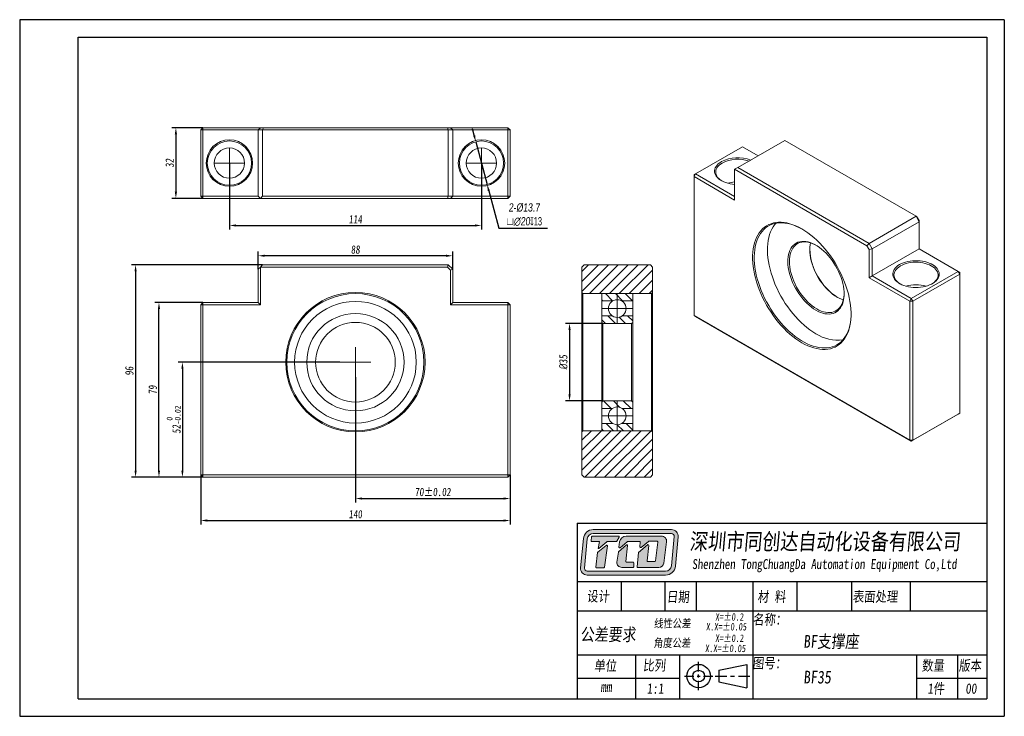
# Model space of a CAD drawing. Header units: millimetres. Extents: x 619 to 1064, y 138 to 453.
import ezdxf

# ---------------------------------------------------------------- set-up
doc = ezdxf.new("R2010")
doc.units = ezdxf.units.MM
doc.linetypes.add('CENTER2', pattern=[28.575, 19.05, -3.175, 3.175, -3.175])
doc.layers.get('0').update_dxf_attribs({"lineweight": 20})
for name, color, linetype, lineweight in [('中心线', 5, 'CENTER2', 13), ('外框', 7, 'Continuous', 25), ('文字', 3, 'Continuous', 18), ('标注', 1, 'Continuous', 13)]:
    doc.layers.add(name, color=color, linetype=linetype, lineweight=lineweight)
doc.styles.get("Standard").update_dxf_attribs({"font": 'SimSun.ttf', "width": 0.8, "oblique": 5})
doc.dimstyles.new('ISO-25', dxfattribs={"dimscale": 1.5, "dimtxt": 2.5, "dimasz": 2, "dimexe": 1.25, "dimexo": 0, "dimtad": 1, "dimzin": 9, "dimdsep": 46, "dimtxsty": 'Standard', "dimcen": 2.5, "dimadec": 0, "dimazin": 2, "dimtfac": 1, "dimtix": 1, "dimtmove": 0, "dimatfit": 0, "dimfxl": 0, "dimarcsym": 0})
doc.dimstyles.new('ISO-25$3', dxfattribs={"dimscale": 1.5, "dimtxt": 2.5, "dimasz": 2, "dimexe": 1.25, "dimexo": 0, "dimtad": 1, "dimtoh": 1, "dimzin": 9, "dimdsep": 46, "dimtxsty": 'Standard', "dimcen": 2.5, "dimadec": 0, "dimazin": 2, "dimtfac": 1, "dimtix": 1, "dimtmove": 0, "dimatfit": 0, "dimfxl": 0, "dimarcsym": 0})

# ---------------------------------------------------------------- blocks, each defined once
blk = doc.blocks.new('Y')
at = {"lineweight": 30}
for p, q in [((-4136.76, 2009.27), (-3862.74, 2009.27)), ((-4154.44, 2003.97), (-3857.44, 2003.97)), ((-4154.44, 2003.97), (-3857.44, 2003.97))]:
    blk.add_line(p, q, dxfattribs=at)
for points in [[(-3857.44, 2213.99), (-4154.44, 2213.99), (-4154.44, 2003.97)], [(-4136.76, 2009.27), (-4136.76, 2208.69), (-3862.74, 2208.69)]]:
    blk.add_lwpolyline(points, dxfattribs=at)
blk = doc.blocks.new('W')
at = {"lineweight": 30}
for p, q in [((-3857.44, 2213.99), (-3857.44, 2003.97)), ((-3857.44, 2213.99), (-3857.44, 2003.97)), ((-3862.74, 2208.69), (-3862.74, 2009.27))]:
    blk.add_line(p, q, dxfattribs=at)
blk.add_blockref('Y', (0, 0))
blk = doc.blocks.new('*D11')
at = {"layer": 'Defpoints', "color": 0, "transparency": 16777216}
for p in [(713.93, 387.69), (827.93, 387.69), (827.93, 359.48)]:
    blk.add_point(p, dxfattribs=at)
at = {"layer": '标注', "color": 0, "lineweight": -2, "transparency": 16777216}
for p, q in [((713.93, 387.69), (713.93, 357.6)), ((827.93, 387.69), (827.93, 357.6)), ((716.93, 359.48), (824.93, 359.48))]:
    blk.add_line(p, q, dxfattribs=at)
at = {"layer": '标注', "color": 0, "transparency": 16777216}
for points in [[(716.93, 359.98), (716.93, 358.98), (713.93, 359.48)], [(824.93, 359.98), (824.93, 358.98), (827.93, 359.48)]]:
    blk.add_solid(points, dxfattribs=at)
at = {"layer": '标注', "color": 0, "transparency": 16777216, "insert": (770.93, 362.29), "char_height": 3.75, "attachment_point": 5}
blk.add_mtext('114', dxfattribs=at)
blk = doc.blocks.new('*D12')
at = {"layer": 'Defpoints', "color": 0, "transparency": 16777216}
for p in [(701.93, 403.69), (689.72, 371.69), (701.93, 371.69)]:
    blk.add_point(p, dxfattribs=at)
at = {"layer": '标注', "color": 0, "lineweight": -2, "transparency": 16777216}
for p, q in [((701.93, 403.69), (687.85, 403.69)), ((689.72, 400.69), (689.72, 374.69)), ((701.93, 371.69), (687.85, 371.69))]:
    blk.add_line(p, q, dxfattribs=at)
at = {"layer": '标注', "color": 0, "transparency": 16777216}
for points in [[(689.22, 400.69), (690.22, 400.69), (689.72, 403.69)], [(689.22, 374.69), (690.22, 374.69), (689.72, 371.69)]]:
    blk.add_solid(points, dxfattribs=at)
at = {"layer": '标注', "color": 0, "transparency": 16777216, "insert": (686.91, 387.69), "char_height": 3.75, "attachment_point": 5, "rotation": 90}
blk.add_mtext('32', dxfattribs=at)
blk = doc.blocks.new('*D13')
at = {"layer": 'Defpoints', "color": 0, "transparency": 16777216}
for p in [(763.93, 297.68), (692.67, 245.68), (701.93, 245.68)]:
    blk.add_point(p, dxfattribs=at)
at = {"layer": '标注', "color": 0, "lineweight": -2, "transparency": 16777216}
for p, q in [((763.93, 297.68), (690.79, 297.68)), ((692.67, 294.68), (692.67, 248.68)), ((701.93, 245.68), (690.79, 245.68))]:
    blk.add_line(p, q, dxfattribs=at)
at = {"layer": '标注', "color": 0, "transparency": 16777216}
for points in [[(692.17, 294.68), (693.17, 294.68), (692.67, 297.68)], [(692.17, 248.68), (693.17, 248.68), (692.67, 245.68)]]:
    blk.add_solid(points, dxfattribs=at)
at = {"layer": '标注', "color": 0, "transparency": 16777216, "insert": (688.73, 271.68), "char_height": 3.75, "attachment_point": 5, "rotation": 90}
blk.add_mtext('52{\\H0.7x;\\S 0^ -0.02;}', dxfattribs=at)
blk = doc.blocks.new('*D14')
at = {"layer": 'Defpoints', "color": 0, "transparency": 16777216}
for p in [(682.07, 324.68), (701.93, 324.68), (701.93, 245.68)]:
    blk.add_point(p, dxfattribs=at)
at = {"layer": '标注', "color": 0, "lineweight": -2, "transparency": 16777216}
for p, q in [((701.93, 324.68), (680.19, 324.68)), ((682.07, 248.68), (682.07, 321.68)), ((701.93, 245.68), (680.19, 245.68))]:
    blk.add_line(p, q, dxfattribs=at)
at = {"layer": '标注', "color": 0, "transparency": 16777216}
for points in [[(681.57, 321.68), (682.57, 321.68), (682.07, 324.68)], [(681.57, 248.68), (682.57, 248.68), (682.07, 245.68)]]:
    blk.add_solid(points, dxfattribs=at)
at = {"layer": '标注', "color": 0, "transparency": 16777216, "insert": (679.26, 285.18), "char_height": 3.75, "attachment_point": 5, "rotation": 90}
blk.add_mtext('79', dxfattribs=at)
blk = doc.blocks.new('*D15')
at = {"layer": 'Defpoints', "color": 0, "transparency": 16777216}
for p in [(728.93, 341.68), (671.48, 245.68), (701.93, 245.68)]:
    blk.add_point(p, dxfattribs=at)
at = {"layer": '标注', "color": 0, "lineweight": -2, "transparency": 16777216}
for p, q in [((728.93, 341.68), (669.61, 341.68)), ((671.48, 338.68), (671.48, 248.68)), ((701.93, 245.68), (669.61, 245.68))]:
    blk.add_line(p, q, dxfattribs=at)
at = {"layer": '标注', "color": 0, "transparency": 16777216}
for points in [[(670.98, 338.68), (671.98, 338.68), (671.48, 341.68)], [(670.98, 248.68), (671.98, 248.68), (671.48, 245.68)]]:
    blk.add_solid(points, dxfattribs=at)
at = {"layer": '标注', "color": 0, "transparency": 16777216, "insert": (668.67, 293.68), "char_height": 3.75, "attachment_point": 5, "rotation": 90}
blk.add_mtext('96', dxfattribs=at)
blk = doc.blocks.new('*D16')
at = {"layer": 'Defpoints', "color": 0, "transparency": 16777216}
for p in [(770.93, 290.93), (840.93, 246.68), (840.93, 236.04)]:
    blk.add_point(p, dxfattribs=at)
at = {"layer": '标注', "color": 0, "lineweight": -2, "transparency": 16777216}
for p, q in [((770.93, 290.93), (770.93, 234.17)), ((840.93, 246.68), (840.93, 234.17)), ((773.93, 236.04), (837.93, 236.04))]:
    blk.add_line(p, q, dxfattribs=at)
at = {"layer": '标注', "color": 0, "transparency": 16777216}
for points in [[(773.93, 236.54), (773.93, 235.54), (770.93, 236.04)], [(837.93, 236.54), (837.93, 235.54), (840.93, 236.04)]]:
    blk.add_solid(points, dxfattribs=at)
at = {"layer": '标注', "color": 0, "transparency": 16777216, "insert": (805.93, 238.99), "char_height": 3.75, "attachment_point": 5}
blk.add_mtext('70%%P0.02', dxfattribs=at)
blk = doc.blocks.new('*D17')
at = {"layer": 'Defpoints', "color": 0, "transparency": 16777216}
for p in [(700.93, 246.68), (840.93, 246.68), (840.93, 226.1)]:
    blk.add_point(p, dxfattribs=at)
at = {"layer": '标注', "color": 0, "lineweight": -2, "transparency": 16777216}
for p, q in [((700.93, 246.68), (700.93, 224.23)), ((840.93, 246.68), (840.93, 224.23)), ((703.93, 226.1), (837.93, 226.1))]:
    blk.add_line(p, q, dxfattribs=at)
at = {"layer": '标注', "color": 0, "transparency": 16777216}
for points in [[(703.93, 226.6), (703.93, 225.6), (700.93, 226.1)], [(837.93, 226.6), (837.93, 225.6), (840.93, 226.1)]]:
    blk.add_solid(points, dxfattribs=at)
at = {"layer": '标注', "color": 0, "transparency": 16777216, "insert": (770.93, 228.92), "char_height": 3.75, "attachment_point": 5}
blk.add_mtext('140', dxfattribs=at)
blk = doc.blocks.new('*D18')
at = {"layer": 'Defpoints', "color": 0, "transparency": 16777216}
for p in [(726.93, 345.78), (726.93, 339.68), (814.93, 339.68)]:
    blk.add_point(p, dxfattribs=at)
at = {"layer": '标注', "color": 0, "lineweight": -2, "transparency": 16777216}
for p, q in [((726.93, 339.68), (726.93, 347.65)), ((814.93, 339.68), (814.93, 347.65)), ((811.93, 345.78), (729.93, 345.78))]:
    blk.add_line(p, q, dxfattribs=at)
at = {"layer": '标注', "color": 0, "transparency": 16777216}
for points in [[(729.93, 346.28), (729.93, 345.28), (726.93, 345.78)], [(811.93, 346.28), (811.93, 345.28), (814.93, 345.78)]]:
    blk.add_solid(points, dxfattribs=at)
at = {"layer": '标注', "color": 0, "transparency": 16777216, "insert": (770.93, 348.59), "char_height": 3.75, "attachment_point": 5}
blk.add_mtext('88', dxfattribs=at)
blk = doc.blocks.new('*D19')
at = {"layer": 'Defpoints', "color": 0, "transparency": 16777216}
for p in [(882.85, 315.18), (867.77, 280.18), (882.85, 280.18)]:
    blk.add_point(p, dxfattribs=at)
at = {"layer": '标注', "color": 0, "lineweight": -2, "transparency": 16777216}
for p, q in [((882.85, 315.18), (865.9, 315.18)), ((867.77, 312.18), (867.77, 283.18)), ((882.85, 280.18), (865.9, 280.18))]:
    blk.add_line(p, q, dxfattribs=at)
at = {"layer": '标注', "color": 0, "transparency": 16777216}
for points in [[(867.27, 312.18), (868.27, 312.18), (867.77, 315.18)], [(867.27, 283.18), (868.27, 283.18), (867.77, 280.18)]]:
    blk.add_solid(points, dxfattribs=at)
at = {"layer": '标注', "color": 0, "transparency": 16777216, "insert": (864.96, 297.68), "char_height": 3.75, "attachment_point": 5, "rotation": 90}
blk.add_mtext('{\\fISOCPEUR|b0|i0|c0|p34;%%C}35', dxfattribs=at)
blk = doc.blocks.new('*D20')
at = {"layer": 'Defpoints', "color": 0, "transparency": 16777216}
for p in [(825.36, 397.36), (830.49, 378.03)]:
    blk.add_point(p, dxfattribs=at)
at = {"layer": '标注', "color": 0, "lineweight": -2, "transparency": 16777216}
for p, q in [((824.59, 400.26), (823.82, 403.16)), ((825.36, 397.36), (830.49, 378.03)), ((831.27, 375.13), (835.74, 358.3)), ((835.74, 358.3), (857.82, 358.3))]:
    blk.add_line(p, q, dxfattribs=at)
at = {"layer": '标注', "color": 0, "transparency": 16777216}
for points in [[(825.07, 400.39), (824.1, 400.13), (825.36, 397.36)], [(831.75, 375.26), (830.78, 375), (830.49, 378.03)]]:
    blk.add_solid(points, dxfattribs=at)
at = {"layer": '标注', "color": 0, "transparency": 16777216, "insert": (847.25, 364.38), "char_height": 3.75, "attachment_point": 5}
blk.add_mtext('{\\fGulim|b0|i0|c129|p34;2-%%C13.7\\P\\fGDT|b0|i0|c0|p2;\\Q0;\\W0.67;v\\fGulim|b0|i0|c129|p34;\\Q5;\\W0.8;∅20\\fGDT|b0|i0|c0|p2;\\Q0;\\W0.67;x13}', dxfattribs=at)

msp = doc.modelspace()

# ---------------------------------------------------------------- hatches: boundary and pattern name
at = {"layer": '文字'}
h = msp.add_hatch(color=256, dxfattribs=at)
h.dxf.hatch_style = 1
h.paths.add_polyline_path([(913.89, 221.987), (878.486, 221.987, 0.3871904), (874.015, 217.914), (872.778, 204.678, 0.4417631), (875.76, 201.405), (911.183, 201.405, 0.3876272), (915.655, 205.485), (916.871, 218.719, 0.4413093)])
h.paths.add_polyline_path([(913.89, 220.191, -0.4413093), (915.082, 218.884), (913.867, 205.65, -0.3876272), (911.183, 203.202), (875.76, 203.202, -0.4417631), (874.567, 204.511), (875.803, 217.747, -0.3871904), (878.486, 220.191)], flags=16)
h.paths.add_polyline_path([(889.934, 219.038, -0.5692565), (890.198, 218.596), (889.195, 216.745, -0.2751589), (888.932, 216.589), (884.895, 216.589, 0.1785487), (884.7, 216.517), (881.037, 213.389), (880.779, 213.389), (881.365, 216.593), (877.808, 216.593, -0.4551699), (877.512, 216.934), (877.764, 218.75, -0.3736999), (878.06, 219.008)], flags=0)
h.paths.add_polyline_path([(884.39, 214.861, -0.6728841), (884.872, 214.585), (883.575, 204.982, -0.3754282), (883.278, 204.723), (880.003, 204.723, -0.4451596), (879.705, 205.053), (880.393, 211.616, -0.2032664), (880.506, 211.82)], flags=0)
h.paths.add_polyline_path([(893.377, 219.039), (909.404, 219.039, -0.4535474), (911.63, 216.497), (910.346, 206.852, -0.3759441), (908.12, 204.903), (898.616, 204.903, -0.443757), (898.318, 205.232), (898.959, 211.629), (903.072, 215.123, -0.6781546), (903.563, 214.862), (902.802, 207.894, 0.4464345), (903.1, 207.562), (906.28, 207.562, 0.3783283), (906.577, 207.824), (907.644, 216.385, 0.4510331), (907.347, 216.721), (903.606, 216.721, 0.1736567), (903.415, 216.653), (900.092, 213.923, -0.6630003), (899.604, 214.179), (899.775, 216.239, 0.4388203), (899.477, 216.563), (894.031, 216.563, 0.1753949), (893.839, 216.494), (890.598, 213.794, -0.6807563), (890.109, 214.061), (890.407, 216.42, -0.3779258)], flags=0)
h.paths.add_polyline_path([(889.939, 211.924), (893.558, 215.105, -0.6841835), (894.053, 214.848), (893.267, 207.614, 0.4462884), (893.565, 207.282), (896.47, 207.282, -0.4142136), (896.769, 206.983), (896.769, 205.202, -0.4142136), (896.47, 204.903), (891.39, 204.903, -0.4294817), (889.147, 207.265), (889.84, 211.745, -0.1758286)], flags=0)
h.paths.add_polyline_path([(890.198, 218.596, 0.5692565), (889.934, 219.038), (878.06, 219.008, 0.3736999), (877.764, 218.75), (877.512, 216.934, 0.4551699), (877.808, 216.593), (881.365, 216.593), (880.779, 213.389), (881.037, 213.389), (884.7, 216.517, -0.1785487), (884.895, 216.589), (888.932, 216.589, 0.2751589), (889.195, 216.745)], flags=0)
h.paths.add_polyline_path([(884.872, 214.585, 0.6728841), (884.39, 214.861), (880.506, 211.82, 0.2032664), (880.393, 211.616), (879.705, 205.053, 0.4451596), (880.003, 204.723), (883.278, 204.723, 0.3754282), (883.575, 204.982)], flags=0)
h.paths.add_polyline_path([(894.053, 214.848, 0.6841835), (893.558, 215.105), (889.939, 211.924, 0.1758286), (889.84, 211.745), (889.147, 207.265, 0.4294817), (891.39, 204.903), (896.47, 204.903, 0.4142136), (896.769, 205.202), (896.769, 206.983, 0.4142136), (896.47, 207.282), (893.565, 207.282, -0.4462884), (893.267, 207.614)], flags=0)
h.paths.add_polyline_path([(909.404, 219.039), (893.377, 219.039, 0.3779258), (890.407, 216.42), (890.109, 214.061, 0.6807563), (890.598, 213.794), (893.839, 216.494, -0.1753949), (894.031, 216.563), (899.477, 216.563, -0.4388203), (899.775, 216.239), (899.604, 214.179, 0.6630003), (900.092, 213.923), (903.415, 216.653, -0.1736567), (903.606, 216.721), (907.347, 216.721, -0.4510331), (907.644, 216.385), (906.577, 207.824, -0.3783283), (906.28, 207.562), (903.1, 207.562, -0.4464345), (902.802, 207.894), (903.563, 214.862, 0.6781546), (903.072, 215.123), (898.959, 211.629), (898.318, 205.232, 0.443757), (898.616, 204.903), (908.12, 204.903, 0.3759441), (910.346, 206.852), (911.63, 216.497, 0.4535474)], flags=0)
h = msp.add_hatch(color=256, dxfattribs=at)
h.dxf.hatch_style = 1
h.paths.add_polyline_path([(890.198, 218.596, 0.5692565), (889.934, 219.038), (878.06, 219.008, 0.3736999), (877.764, 218.75), (877.512, 216.934, 0.4551699), (877.808, 216.593), (881.365, 216.593), (880.779, 213.389), (881.037, 213.389), (884.7, 216.517, -0.1785487), (884.895, 216.589), (888.932, 216.589, 0.2751589), (889.195, 216.745)])
h.paths.add_polyline_path([(884.872, 214.585, 0.6728841), (884.39, 214.861), (880.506, 211.82, 0.2032664), (880.393, 211.616), (879.705, 205.053, 0.4451596), (880.003, 204.723), (883.278, 204.723, 0.3754282), (883.575, 204.982)])
h.paths.add_polyline_path([(894.053, 214.848, 0.6841835), (893.558, 215.105), (889.939, 211.924, 0.1758286), (889.84, 211.745), (889.147, 207.265, 0.4294817), (891.39, 204.903), (896.47, 204.903, 0.4142136), (896.769, 205.202), (896.769, 206.983, 0.4142136), (896.47, 207.282), (893.565, 207.282, -0.4462884), (893.267, 207.614)])
h.paths.add_polyline_path([(909.404, 219.039), (893.377, 219.039, 0.3779258), (890.407, 216.42), (890.109, 214.061, 0.6807563), (890.598, 213.794), (893.839, 216.494, -0.1753949), (894.031, 216.563), (899.477, 216.563, -0.4388203), (899.775, 216.239), (899.604, 214.179, 0.6630003), (900.092, 213.923), (903.415, 216.653, -0.1736567), (903.606, 216.721), (907.347, 216.721, -0.4510331), (907.644, 216.385), (906.577, 207.824, -0.3783283), (906.28, 207.562), (903.1, 207.562, -0.4464345), (902.802, 207.894), (903.563, 214.862, 0.6781546), (903.072, 215.123), (898.959, 211.629), (898.318, 205.232, 0.443757), (898.616, 204.903), (908.12, 204.903, 0.3759441), (910.346, 206.852), (911.63, 216.497, 0.4535474)])
at = {"layer": '标注'}
h = msp.add_hatch(dxfattribs=at)
h.set_pattern_fill('ANSI31', color=2)
h.set_pattern_definition([(45, (-13.1322, 0), (-2.245064, 2.245064), [])])
h.paths.add_polyline_path([(874.345, 341.675), (873.345, 340.675), (873.345, 329.175), (873.845, 328.675), (882.345, 328.675), (904.845, 328.675), (905.345, 329.175), (905.345, 340.675), (904.345, 341.675)])
h.paths.add_polyline_path([(904.345, 245.675), (905.345, 246.675), (905.345, 266.175), (904.845, 266.675), (882.345, 266.675), (873.845, 266.675), (873.345, 266.175), (873.345, 246.675), (874.345, 245.675)])
h = msp.add_hatch(dxfattribs=at)
h.set_pattern_fill('ANSI31', color=2, angle=90)
h.set_pattern_definition([(135, (-13.1322, 0), (-2.245064, -2.245064), [])])
h.paths.add_polyline_path([(889.345, 328.675), (882.345, 328.675), (882.345, 325.425), (887.409, 325.425, -0.1270167), (889.345, 325.925)])
h.paths.add_polyline_path([(896.345, 328.675), (889.345, 328.675), (889.345, 325.925, -0.1270167), (891.282, 325.425), (896.345, 325.425)])
h.paths.add_polyline_path([(896.345, 318.675), (891.677, 318.675, -0.15686), (889.345, 317.925), (889.345, 315.175), (895.845, 315.175), (896.345, 315.675)])
h.paths.add_polyline_path([(889.345, 317.925, -0.15686), (887.013, 318.675), (882.345, 318.675), (882.345, 315.675), (882.845, 315.175), (889.345, 315.175)])
h.paths.add_polyline_path([(896.345, 279.675), (895.845, 280.175), (889.345, 280.175), (889.345, 277.425, -0.15686), (891.677, 276.675), (896.345, 276.675)])
h.paths.add_polyline_path([(889.345, 280.175), (882.845, 280.175), (882.345, 279.675), (882.345, 276.675), (887.013, 276.675, -0.15686), (889.345, 277.425)])
h.paths.add_polyline_path([(889.345, 269.425, -0.1270167), (887.409, 269.925), (882.345, 269.925), (882.345, 266.675), (889.345, 266.675)])
h.paths.add_polyline_path([(896.345, 269.925), (891.282, 269.925, -0.1270167), (889.345, 269.425), (889.345, 266.675), (896.345, 266.675)])

# ---------------------------------------------------------------- linework, layer by layer
at = {"color": 7, "linetype": 'Continuous', "lineweight": 15}
for p, q in [((700.927, 402.694), (701.927, 403.694)), ((701.927, 402.694), (700.927, 402.694)), ((700.927, 372.694), (700.927, 402.694)), ((701.927, 402.694), (701.927, 403.694)), ((701.927, 403.694), (727.927, 403.694)), ((701.927, 402.694), (701.927, 372.694)), ((726.927, 402.694), (701.927, 402.694)), ((726.927, 402.694), (727.927, 403.694)), ((728.927, 402.694), (726.927, 402.694)), ((726.927, 372.694), (726.927, 402.694)), ((727.927, 403.694), (729.341, 403.694)), ((728.927, 402.694), (729.341, 403.694)), ((812.927, 402.694), (728.927, 402.694)), ((728.927, 402.694), (728.927, 372.694)), ((729.341, 403.694), (812.513, 403.694)), ((812.513, 403.694), (812.927, 402.694)), ((812.513, 403.694), (813.927, 403.694)), ((814.927, 402.694), (812.927, 402.694)), ((812.927, 372.694), (812.927, 402.694)), ((813.927, 403.694), (814.927, 402.694)), ((813.927, 403.694), (839.927, 403.694)), ((814.927, 402.694), (814.927, 372.694)), ((839.927, 402.694), (814.927, 402.694)), ((839.927, 403.694), (839.927, 402.694)), ((839.927, 403.694), (840.927, 402.694)), ((839.927, 372.694), (839.927, 402.694)), ((840.927, 402.694), (839.927, 402.694)), ((840.927, 402.694), (840.927, 372.694)), ((965.075, 397.922), (943.862, 385.676)), ((1024.472, 363.633), (965.075, 397.922)), ((945.983, 395.062), (924.77, 382.816)), ((953.052, 390.981), (945.983, 395.062)), ((942.448, 384.859), (943.862, 385.676)), ((942.448, 384.859), (942.448, 370.978)), ((1002.259, 350.331), (942.448, 384.859)), ((943.862, 385.676), (1003.259, 351.387)), ((924.063, 381.591), (924.77, 382.816)), ((924.77, 382.816), (924.063, 382.408)), ((924.063, 381.591), (924.063, 382.408)), ((924.063, 381.591), (924.063, 318.718)), ((942.448, 370.978), (924.063, 381.591)), ((924.77, 382.816), (942.448, 372.611)), ((701.927, 371.694), (700.927, 372.694)), ((701.927, 372.694), (700.927, 372.694)), ((701.927, 372.694), (726.927, 372.694)), ((701.927, 371.694), (701.927, 372.694)), ((727.927, 371.694), (701.927, 371.694)), ((726.927, 372.694), (727.927, 371.694)), ((727.927, 371.694), (728.927, 372.694)), ((812.513, 371.694), (727.927, 371.694)), ((728.927, 372.694), (812.927, 372.694)), ((812.927, 372.694), (812.513, 371.694)), ((813.927, 371.694), (812.513, 371.694)), ((812.927, 372.694), (814.927, 372.694)), ((814.927, 372.694), (813.927, 371.694)), ((839.927, 371.694), (813.927, 371.694)), ((814.927, 372.694), (839.927, 372.694)), ((839.927, 372.694), (839.927, 371.694)), ((840.927, 372.694), (839.927, 371.694)), ((840.927, 372.694), (839.927, 372.694)), ((1003.259, 351.387), (1024.472, 363.633)), ((1025.886, 361.183), (1004.673, 348.937)), ((1025.886, 361.183), (1024.472, 363.633)), ((1024.886, 363.394), (1024.472, 363.633)), ((1024.886, 363.394), (1025.886, 361.662)), ((1025.886, 361.662), (1025.886, 361.183)), ((1025.886, 348.935), (1025.886, 361.183)), ((1003.259, 351.387), (1002.259, 350.331)), ((1003.259, 348.599), (1002.259, 350.331)), ((1003.259, 351.387), (1004.673, 348.937)), ((1004.673, 348.937), (1003.259, 348.599)), ((1003.259, 335.873), (1003.259, 348.599)), ((1004.673, 348.937), (1004.673, 336.689)), ((1025.886, 348.935), (1004.673, 336.689)), ((1043.564, 338.73), (1025.886, 348.935)), ((726.927, 339.675), (727.927, 340.675)), ((726.927, 324.675), (726.927, 339.675)), ((727.927, 340.675), (728.927, 341.675)), ((727.927, 340.675), (727.927, 323.675)), ((812.513, 340.675), (727.927, 340.675)), ((728.927, 341.675), (812.927, 341.675)), ((812.927, 341.675), (812.513, 340.675)), ((813.927, 339.261), (812.513, 340.675)), ((812.927, 341.675), (814.927, 339.675)), ((814.927, 339.675), (813.927, 339.261)), ((813.927, 323.675), (813.927, 339.261)), ((814.927, 339.675), (814.927, 324.675)), ((874.345, 341.675), (873.345, 340.675)), ((873.345, 329.175), (873.345, 340.675)), ((874.345, 341.675), (904.345, 341.675)), ((905.345, 340.675), (904.345, 341.675)), ((905.345, 340.675), (905.345, 329.175)), ((1022.351, 326.484), (1043.564, 338.73)), ((1044.271, 337.505), (1043.564, 338.73)), ((1044.271, 338.322), (1043.564, 338.73)), ((1004.673, 336.689), (1003.259, 335.873)), ((1021.643, 325.259), (1003.259, 335.873)), ((1004.673, 336.689), (1022.351, 326.484)), ((1044.271, 337.505), (1023.058, 325.259)), ((1044.271, 338.322), (1044.271, 337.505)), ((1044.271, 274.632), (1044.271, 337.505)), ((873.345, 329.175), (873.845, 328.675)), ((873.345, 266.175), (873.345, 329.175)), ((882.345, 328.675), (873.845, 328.675)), ((873.845, 328.675), (873.845, 266.675)), ((904.845, 328.675), (882.345, 328.675)), ((882.345, 328.675), (882.345, 315.675)), ((896.345, 315.675), (896.345, 328.675)), ((904.845, 328.675), (905.345, 329.175)), ((904.845, 266.675), (904.845, 328.675)), ((905.345, 329.175), (905.345, 266.175)), ((1022.351, 326.484), (1021.643, 325.259)), ((1021.643, 262.386), (1021.643, 325.259)), ((1023.058, 325.259), (1021.643, 325.259)), ((1023.058, 325.259), (1022.351, 326.484)), ((1023.058, 325.259), (1023.058, 262.386)), ((701.927, 324.675), (700.927, 323.675)), ((700.927, 246.675), (700.927, 323.675)), ((701.927, 323.675), (700.927, 323.675)), ((701.927, 323.675), (701.927, 324.675)), ((701.927, 324.675), (726.927, 324.675)), ((701.927, 323.675), (701.927, 246.675)), ((727.927, 323.675), (701.927, 323.675)), ((727.927, 323.675), (726.927, 324.675)), ((814.927, 324.675), (813.927, 323.675)), ((839.927, 323.675), (813.927, 323.675)), ((814.927, 324.675), (839.927, 324.675)), ((839.927, 324.675), (839.927, 323.675)), ((840.927, 323.675), (839.927, 324.675)), ((839.927, 246.675), (839.927, 323.675)), ((840.927, 323.675), (839.927, 323.675)), ((840.927, 323.675), (840.927, 246.675)), ((924.063, 318.718), (1021.643, 262.386)), ((924.063, 318.718), (924.77, 318.309)), ((1022.351, 261.977), (924.77, 318.309)), ((882.345, 315.675), (882.845, 315.175)), ((882.345, 279.675), (882.345, 315.675)), ((895.845, 315.175), (882.845, 315.175)), ((882.845, 315.175), (882.845, 280.175)), ((895.845, 315.175), (896.345, 315.675)), ((895.845, 280.175), (895.845, 315.175)), ((896.345, 315.675), (896.345, 279.675)), ((882.845, 280.175), (882.345, 279.675)), ((882.345, 279.675), (882.345, 266.675)), ((882.845, 280.175), (895.845, 280.175)), ((896.345, 279.675), (895.845, 280.175)), ((896.345, 266.675), (896.345, 279.675)), ((1043.564, 274.223), (1022.351, 261.977)), ((1023.058, 262.386), (1044.271, 274.632)), ((1043.564, 274.223), (1044.271, 274.632)), ((873.845, 266.675), (873.345, 266.175)), ((873.345, 246.675), (873.345, 266.175)), ((873.845, 266.675), (882.345, 266.675)), ((882.345, 266.675), (904.845, 266.675)), ((905.345, 266.175), (904.845, 266.675)), ((905.345, 266.175), (905.345, 246.675)), ((1023.058, 262.386), (1021.643, 262.386)), ((1022.351, 261.977), (1021.643, 262.386)), ((1022.351, 261.977), (1023.058, 262.386)), ((700.927, 246.675), (701.927, 245.675)), ((701.927, 246.675), (700.927, 246.675)), ((701.927, 246.675), (701.927, 245.675)), ((701.927, 246.675), (839.927, 246.675)), ((839.927, 245.675), (701.927, 245.675)), ((840.927, 246.675), (839.927, 246.675)), ((839.927, 245.675), (839.927, 246.675)), ((839.927, 245.675), (840.927, 246.675)), ((873.345, 246.675), (874.345, 245.675)), ((874.345, 245.675), (904.345, 245.675)), ((904.345, 245.675), (905.345, 246.675))]:
    msp.add_line(p, q, dxfattribs=at)
for p, q in [((882.345, 325.425), (887.409, 325.425)), ((891.282, 325.425), (896.345, 325.425)), ((882.345, 318.675), (887.013, 318.675)), ((891.677, 318.675), (896.345, 318.675)), ((882.345, 276.675), (887.013, 276.675)), ((891.677, 276.675), (896.345, 276.675)), ((882.345, 269.925), (887.409, 269.925)), ((891.282, 269.925), (896.345, 269.925))]:
    msp.add_line(p, q)
at = {"color": 7, "linetype": 'Continuous', "lineweight": 15, "flags": 128}
for points in [[(942.448, 378.034), (941.506, 378.134), (940.432, 378.312), (939.396, 378.555), (938.411, 378.86), (937.488, 379.224), (936.637, 379.642), (935.868, 380.11), (935.19, 380.623), (934.61, 381.174), (934.134, 381.758), (933.769, 382.368), (933.519, 382.997), (933.385, 383.638), (933.37, 384.283), (933.474, 384.925), (933.696, 385.558), (934.033, 386.173), (934.481, 386.764), (935.035, 387.324), (935.69, 387.847), (936.437, 388.327)], [(936.791, 387.715), (936.056, 387.241), (935.415, 386.723), (934.878, 386.168), (934.449, 385.582), (934.135, 384.972), (933.939, 384.347), (933.863, 383.712), (933.908, 383.077), (934.075, 382.448), (934.36, 381.833), (934.76, 381.241), (935.271, 380.677), (935.886, 380.15), (936.598, 379.664), (936.617, 379.653)], [(972.853, 357.916), (974.224, 357.076), (975.59, 356.141), (976.946, 355.116), (978.286, 354.003), (979.605, 352.808), (980.899, 351.534), (982.163, 350.188), (983.391, 348.773), (984.579, 347.295), (985.722, 345.759), (986.817, 344.173), (987.859, 342.541), (988.844, 340.869), (989.768, 339.165), (990.628, 337.434), (991.421, 335.684), (992.143, 333.92), (992.792, 332.15), (993.365, 330.38), (993.861, 328.616), (994.277, 326.867), (994.611, 325.137), (994.863, 323.434), (995.032, 321.765), (995.116, 320.135), (995.116, 318.551), (995.032, 317.018), (994.863, 315.544), (994.611, 314.132), (994.277, 312.789), (993.861, 311.519), (993.365, 310.328), (992.792, 309.22), (992.143, 308.199), (991.421, 307.269), (990.628, 306.434), (989.768, 305.696), (988.844, 305.059), (987.859, 304.525), (986.817, 304.095), (985.722, 303.773), (984.579, 303.558), (983.391, 303.451), (982.163, 303.454), (980.899, 303.566), (979.605, 303.787), (978.286, 304.115), (976.946, 304.549), (975.59, 305.089), (974.224, 305.731), (972.853, 306.474), (971.482, 307.315), (970.116, 308.249), (968.76, 309.275), (967.42, 310.387), (966.101, 311.583), (964.807, 312.856), (963.543, 314.203), (962.315, 315.618), (961.127, 317.096), (959.984, 318.631), (958.889, 320.218), (957.847, 321.85), (956.862, 323.521), (955.938, 325.225), (955.078, 326.956), (954.286, 328.707), (953.563, 330.47), (952.914, 332.241), (952.341, 334.011), (951.845, 335.774), (951.43, 337.524), (951.095, 339.253), (950.843, 340.956), (950.674, 342.626), (950.59, 344.256), (950.59, 345.84), (950.674, 347.372), (950.843, 348.847), (951.095, 350.259), (951.43, 351.602), (951.845, 352.871), (952.341, 354.062), (952.914, 355.171), (953.563, 356.192), (954.286, 357.121), (955.078, 357.957), (955.938, 358.695), (956.862, 359.332), (957.847, 359.866), (958.889, 360.295), (959.984, 360.618), (961.127, 360.833), (962.315, 360.939), (963.543, 360.936), (964.807, 360.824), (966.101, 360.604), (967.42, 360.276), (968.76, 359.841), (970.116, 359.301), (971.482, 358.659), (972.853, 357.916)], [(973.034, 357.811), (971.844, 358.45), (970.486, 359.087), (969.139, 359.621), (967.808, 360.049), (966.498, 360.37), (965.213, 360.584), (963.96, 360.688), (962.742, 360.683), (961.565, 360.568), (960.433, 360.344), (959.35, 360.012), (958.321, 359.574), (957.349, 359.03), (956.439, 358.383), (955.594, 357.636), (954.817, 356.791), (954.11, 355.852), (953.478, 354.822), (952.922, 353.705), (952.445, 352.506), (952.048, 351.229), (951.733, 349.879), (951.501, 348.461), (951.353, 346.982), (951.289, 345.446), (951.31, 343.859), (951.416, 342.228), (951.606, 340.56), (951.88, 338.859), (952.236, 337.134), (952.674, 335.39), (953.191, 333.635), (953.785, 331.875), (954.454, 330.117), (955.196, 328.367), (956.008, 326.634), (956.886, 324.922), (957.828, 323.24), (958.828, 321.593), (959.885, 319.988), (960.993, 318.431), (962.148, 316.928), (963.346, 315.484), (964.582, 314.107), (965.852, 312.8), (967.15, 311.568), (968.471, 310.418), (969.811, 309.352), (971.164, 308.376), (972.525, 307.492), (973.888, 306.705), (975.249, 306.018), (976.602, 305.432), (977.942, 304.951), (979.263, 304.576), (980.561, 304.308), (981.831, 304.149), (983.067, 304.1), (984.265, 304.16), (985.42, 304.329), (986.528, 304.607), (987.585, 304.992), (988.586, 305.484), (989.527, 306.079), (990.405, 306.777), (991.217, 307.573), (991.959, 308.466), (992.628, 309.451), (993.223, 310.525), (993.739, 311.683), (994.177, 312.922), (994.533, 314.236), (994.807, 315.62), (994.997, 317.07), (995.103, 318.578), (995.126, 319.542)], [(961.007, 360.472), (960.465, 359.803), (959.795, 358.818), (959.201, 357.744), (958.684, 356.585), (958.247, 355.346), (957.891, 354.032), (957.617, 352.648), (957.427, 351.199), (957.321, 349.69), (957.299, 348.128), (957.363, 346.519), (957.511, 344.868), (957.743, 343.183), (958.058, 341.469), (958.455, 339.734), (958.933, 337.983), (959.489, 336.225), (960.121, 334.465), (960.827, 332.71), (961.604, 330.968), (962.449, 329.245), (963.36, 327.547), (964.331, 325.881), (965.36, 324.255), (966.443, 322.673), (967.575, 321.142), (968.753, 319.668), (969.97, 318.257), (971.224, 316.914), (972.508, 315.644), (973.819, 314.452), (975.15, 313.344), (976.497, 312.322), (977.854, 311.392), (979.217, 310.556)], [(979.217, 321.171), (978.18, 321.819), (977.149, 322.56), (976.132, 323.39), (975.136, 324.303), (974.167, 325.293), (973.231, 326.353), (972.336, 327.477), (971.486, 328.656), (970.688, 329.884), (969.946, 331.151), (969.266, 332.45), (968.652, 333.771), (968.109, 335.107), (967.639, 336.447), (967.247, 337.784), (966.934, 339.108), (966.703, 340.41), (966.555, 341.682), (966.492, 342.915), (966.513, 344.102), (966.619, 345.234), (966.808, 346.303), (967.08, 347.303), (967.433, 348.227), (967.865, 349.069), (968.372, 349.822), (968.951, 350.483), (969.598, 351.047), (970.309, 351.51), (971.08, 351.868), (971.905, 352.12), (972.778, 352.264), (973.695, 352.299), (974.648, 352.225), (975.631, 352.042), (976.639, 351.751), (977.663, 351.354), (978.698, 350.854), (979.736, 350.255), (980.771, 349.56), (981.796, 348.774), (982.803, 347.901), (983.786, 346.949), (984.739, 345.923), (985.656, 344.83), (986.529, 343.678), (987.354, 342.474), (988.125, 341.225), (988.836, 339.941), (989.484, 338.63), (990.063, 337.3), (990.569, 335.961), (991.001, 334.622), (991.354, 333.29), (991.626, 331.976), (991.815, 330.688), (991.921, 329.434), (991.942, 328.223), (991.879, 327.063), (991.731, 325.962), (991.5, 324.926), (991.187, 323.963), (990.795, 323.08), (990.325, 322.281), (989.782, 321.573), (989.168, 320.961), (988.488, 320.447), (987.747, 320.036), (986.948, 319.73), (986.098, 319.532), (985.203, 319.443), (984.267, 319.462), (983.298, 319.591), (982.302, 319.829), (981.285, 320.173), (980.254, 320.621), (979.217, 321.171)], [(979.397, 350.461), (978.549, 350.904), (977.534, 351.344), (976.533, 351.679), (975.553, 351.908), (974.6, 352.029), (973.681, 352.04), (972.802, 351.943), (971.97, 351.737), (971.19, 351.425), (970.466, 351.007), (969.805, 350.487), (969.211, 349.869), (968.688, 349.157), (968.238, 348.355), (967.867, 347.469), (967.575, 346.506), (967.365, 345.471), (967.239, 344.372), (967.196, 343.217), (967.239, 342.012), (967.365, 340.767), (967.575, 339.49), (967.867, 338.19), (968.238, 336.875), (968.688, 335.555), (969.211, 334.238), (969.805, 332.934), (970.466, 331.651), (971.19, 330.398), (971.97, 329.184), (972.802, 328.018), (973.681, 326.906), (974.6, 325.857), (975.553, 324.877), (976.533, 323.975), (977.534, 323.154), (978.549, 322.422), (979.571, 321.784)], [(991.612, 325.83), (990.8, 326.109), (989.785, 326.549), (988.763, 327.09), (987.741, 327.729), (986.726, 328.461), (985.725, 329.281), (984.745, 330.184), (983.792, 331.163), (982.873, 332.213), (981.995, 333.324), (981.162, 334.491), (980.382, 335.705), (979.659, 336.958), (978.998, 338.24), (978.404, 339.545), (977.88, 340.861), (977.431, 342.182), (977.059, 343.497), (976.767, 344.797), (976.557, 346.074), (976.431, 347.319), (976.389, 348.523), (976.431, 349.679), (976.557, 350.778), (976.722, 351.623)], [(1017.047, 341.792), (1017.879, 342.223), (1018.784, 342.601), (1019.755, 342.921), (1020.779, 343.18), (1021.844, 343.374), (1022.94, 343.502), (1024.053, 343.562), (1025.17, 343.554), (1026.28, 343.476), (1027.369, 343.332), (1028.425, 343.121), (1029.437, 342.847), (1030.392, 342.512), (1031.28, 342.12), (1032.092, 341.676), (1032.816, 341.185), (1033.446, 340.652), (1033.975, 340.083), (1034.396, 339.486), (1034.704, 338.866), (1034.897, 338.23), (1034.971, 337.586), (1034.926, 336.941), (1034.763, 336.303), (1034.484, 335.678), (1034.09, 335.075), (1033.588, 334.498), (1032.983, 333.956), (1032.281, 333.454), (1031.491, 332.997), (1030.621, 332.592), (1029.681, 332.243), (1028.683, 331.953), (1027.637, 331.726), (1026.555, 331.564), (1025.449, 331.47), (1024.332, 331.445), (1023.217, 331.487), (1022.116, 331.599), (1021.042, 331.777), (1020.006, 332.019), (1019.021, 332.325), (1018.098, 332.688), (1017.248, 333.107), (1016.479, 333.575), (1015.8, 334.088), (1015.22, 334.639), (1014.745, 335.223), (1014.379, 335.833), (1014.129, 336.462), (1013.995, 337.102), (1013.98, 337.748), (1014.084, 338.39), (1014.306, 339.022), (1014.643, 339.638), (1015.091, 340.229), (1015.646, 340.789), (1016.3, 341.312), (1017.047, 341.792)], [(1017.401, 341.179), (1016.666, 340.705), (1016.026, 340.188), (1015.488, 339.633), (1015.059, 339.047), (1014.745, 338.437), (1014.549, 337.811), (1014.473, 337.177), (1014.518, 336.541), (1014.685, 335.913), (1014.97, 335.298), (1015.37, 334.706), (1015.881, 334.142), (1016.497, 333.615), (1017.209, 333.129), (1017.227, 333.118)], [(1031.717, 333.118), (1031.922, 333.246), (1032.61, 333.743), (1033.2, 334.28), (1033.684, 334.851), (1034.056, 335.45), (1034.312, 336.069), (1034.448, 336.7), (1034.463, 337.336), (1034.357, 337.969), (1034.131, 338.591), (1033.788, 339.196), (1033.331, 339.775), (1032.767, 340.321), (1032.103, 340.828), (1031.345, 341.29), (1030.505, 341.701), (1029.591, 342.056), (1028.615, 342.351), (1027.588, 342.583), (1026.524, 342.747), (1025.435, 342.843), (1024.334, 342.87), (1023.235, 342.826), (1022.151, 342.712), (1021.095, 342.531), (1020.08, 342.284), (1019.118, 341.973), (1018.222, 341.604), (1017.401, 341.179)], [(979.571, 321.784), (980.592, 321.243), (981.607, 320.803), (982.608, 320.467), (983.589, 320.238), (984.541, 320.118), (985.46, 320.106), (986.339, 320.203), (987.171, 320.409), (987.952, 320.722), (988.675, 321.14), (989.336, 321.659), (989.93, 322.277), (990.454, 322.99), (990.903, 323.791), (991.274, 324.677), (991.566, 325.64), (991.776, 326.675), (991.903, 327.774), (991.944, 328.728)]]:
    msp.add_lwpolyline(points, dxfattribs=at)
at = {"color": 7, "linetype": 'Continuous', "lineweight": 15}
for centre, radius in [((713.927, 387.694), 10.5), ((713.927, 387.694), 10), ((827.927, 387.694), 10.5), ((827.927, 387.694), 10), ((713.927, 387.694), 6.85), ((827.927, 387.694), 6.85), ((770.927, 297.675), 31.5), ((770.927, 297.675), 31), ((770.927, 297.675), 27.5), ((770.927, 297.675), 22), ((770.927, 297.675), 18)]:
    msp.add_circle(centre, radius, dxfattribs=at)
for centre in [(889.345, 321.925), (889.345, 273.425)]:
    msp.add_circle(centre, 4)
for centre, radius, start, end in [((943.918, 373.71), 16.42, 69.25727, 117.10356), ((943.922, 373.754), 15.677, 71.339, 117.05825), ((943.699, 363.453), 15.738, 94.56126, 106.11096), ((1004.075, 350.219), 27.726, 183.08898, 236.90564), ((1024.472, 316.118), 16.551, 74.11631, 105.88369), ((989.016, 325.526), 17.892, 236.79207, 277.70979)]:
    msp.add_arc(centre, radius, start, end, dxfattribs=at)
at = {"layer": '中心线'}
for p, q in [((713.927, 380.944), (713.927, 394.444)), ((827.927, 380.944), (827.927, 394.444)), ((706.927, 387.694), (720.927, 387.694)), ((820.927, 387.694), (834.927, 387.694)), ((889.345, 315.175), (889.345, 328.675)), ((882.345, 321.925), (896.345, 321.925)), ((770.927, 290.925), (770.927, 304.425)), ((763.927, 297.675), (777.927, 297.675)), ((889.345, 280.175), (889.345, 266.675)), ((882.345, 273.425), (896.345, 273.425))]:
    msp.add_line(p, q, dxfattribs=at)
at = {"layer": '文字', "lineweight": 30}
for p, q in [((871.195, 224.938), (1056.454, 224.938)), ((871.195, 224.938), (871.195, 145.542)), ((871.195, 198.473), (1056.454, 198.473)), ((891.145, 198.473), (891.145, 185.24)), ((910.893, 198.473), (910.893, 185.24)), ((925.009, 198.473), (925.009, 185.24)), ((950.592, 198.473), (950.592, 145.542)), ((970.589, 198.473), (970.589, 185.24)), ((995.265, 198.473), (995.265, 185.24)), ((1021.79, 198.473), (1021.79, 185.24)), ((871.195, 185.24), (1056.454, 185.24)), ((871.195, 165.391), (1056.454, 165.391)), ((897.661, 165.391), (897.661, 145.542)), ((917.51, 165.391), (917.51, 145.542)), ((1024.695, 165.391), (1024.695, 145.542)), ((1043.221, 165.391), (1043.221, 145.542)), ((926.159, 157.909), (926.159, 162.168)), ((935.318, 158.426), (948.001, 161.072)), ((948.001, 161.072), (948.001, 150.486)), ((926.159, 155.069), (926.159, 156.489)), ((935.318, 158.426), (935.318, 153.133)), ((871.195, 154.898), (917.51, 154.898)), ((919.77, 155.779), (924.029, 155.779)), ((925.449, 155.779), (926.869, 155.779)), ((926.159, 149.39), (926.159, 153.649)), ((928.289, 155.779), (932.548, 155.779)), ((933.685, 155.779), (938.901, 155.779)), ((935.318, 153.133), (948.001, 150.486)), ((940.639, 155.779), (942.377, 155.779)), ((944.116, 155.779), (949.331, 155.779)), ((1024.695, 154.898), (1056.454, 154.898))]:
    msp.add_line(p, q, dxfattribs=at)
at = {"layer": '文字'}
for p, q in [((877.512, 216.934), (877.764, 218.75)), ((878.06, 219.008), (889.934, 219.038)), ((878.486, 221.987), (913.89, 221.987)), ((878.486, 220.191), (913.89, 220.191)), ((890.198, 218.596), (889.195, 216.745)), ((893.377, 219.039), (909.404, 219.039)), ((915.082, 218.884), (913.867, 205.65)), ((916.871, 218.719), (915.655, 205.485)), ((874.015, 217.914), (872.778, 204.678)), ((875.803, 217.747), (874.567, 204.511)), ((881.365, 216.593), (877.808, 216.593)), ((880.506, 211.82), (884.39, 214.861)), ((880.779, 213.389), (881.365, 216.593)), ((884.7, 216.517), (881.037, 213.389)), ((884.872, 214.585), (883.575, 204.982)), ((888.932, 216.589), (884.895, 216.589)), ((889.939, 211.924), (893.558, 215.105)), ((890.109, 214.061), (890.407, 216.42)), ((893.839, 216.494), (890.598, 213.794)), ((894.053, 214.848), (893.267, 207.614)), ((899.477, 216.563), (894.031, 216.563)), ((898.959, 211.629), (903.072, 215.123)), ((899.604, 214.179), (899.775, 216.239)), ((903.415, 216.653), (900.092, 213.923)), ((903.563, 214.862), (902.802, 207.894)), ((907.347, 216.721), (903.606, 216.721)), ((906.577, 207.824), (907.644, 216.385)), ((911.63, 216.497), (910.346, 206.852)), ((879.705, 205.053), (880.393, 211.616)), ((881.037, 213.389), (880.779, 213.389)), ((889.147, 207.265), (889.84, 211.745)), ((898.318, 205.232), (898.959, 211.629)), ((899.545, 213.473), (899.545, 213.473)), ((896.47, 204.903), (891.39, 204.903)), ((893.565, 207.282), (896.47, 207.282)), ((896.769, 206.983), (896.769, 205.202)), ((898.616, 204.903), (908.12, 204.903)), ((903.1, 207.562), (906.28, 207.562)), ((911.183, 203.202), (875.76, 203.202)), ((911.183, 201.405), (875.76, 201.405)), ((883.278, 204.723), (880.003, 204.723))]:
    msp.add_line(p, q, dxfattribs=at)
at = {"layer": '文字', "lineweight": 30}
for radius in [5.293, 2.647]:
    msp.add_circle((926.159, 155.779), radius, dxfattribs=at)
at = {"layer": '文字'}
for centre, radius, start, end in [((878.486, 217.496), 4.491, 90, 174.66371), ((878.486, 217.496), 2.695, 90, 174.66371), ((878.06, 218.709), 0.299, 90.14277, 172.10561), ((889.935, 218.739), 0.299, 331.53887, 90.14277), ((893.377, 216.045), 2.994, 90, 172.81149), ((909.404, 216.794), 2.246, 352.41382, 90), ((913.89, 218.993), 2.994, 354.75075, 90), ((913.89, 218.993), 1.198, 354.75075, 90), ((877.808, 216.893), 0.299, 172.10561, 270), ((884.575, 214.625), 0.299, 352.31021, 128.05413), ((884.895, 216.289), 0.299, 90, 130.49363), ((888.932, 216.888), 0.299, 270, 331.53887), ((890.406, 214.024), 0.299, 172.81149, 309.79279), ((893.755, 214.88), 0.299, 353.7974, 131.31456), ((894.031, 216.264), 0.299, 90, 129.79279), ((899.477, 216.264), 0.299, 355.22864, 90), ((899.902, 214.154), 0.299, 175.22864, 309.4062), ((903.265, 214.894), 0.299, 353.76947, 130.34282), ((903.606, 216.422), 0.299, 90, 129.4062), ((907.347, 216.422), 0.299, 352.89219, 90), ((880.691, 211.584), 0.299, 128.05413, 174.01321), ((890.136, 211.699), 0.299, 131.31456, 171.20377), ((880.003, 205.022), 0.299, 174.01321, 270), ((883.278, 205.022), 0.299, 270, 352.31021), ((891.39, 207.148), 2.246, 177.02945, 270), ((893.565, 207.582), 0.299, 173.7974, 270), ((896.47, 206.983), 0.299, 0, 90), ((896.47, 205.202), 0.299, 270, 0), ((898.616, 205.202), 0.299, 174.28163, 270), ((903.1, 207.861), 0.299, 173.76947, 270), ((906.28, 207.861), 0.299, 270, 352.89219), ((908.12, 207.148), 2.246, 270, 352.41382), ((911.183, 205.896), 2.695, 270, 354.75075), ((911.183, 205.896), 4.491, 270, 354.75075), ((875.76, 204.399), 2.994, 174.66371, 270), ((875.76, 204.399), 1.198, 174.66371, 270)]:
    msp.add_arc(centre, radius, start, end, dxfattribs=at)

# ---------------------------------------------------------------- block references
at = {"layer": '外框', "lineweight": 25, "xscale": 1.49943904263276, "yscale": 1.49943904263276, "zscale": 1.49943904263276}
msp.add_blockref('W', (6848.395, -2867.24), dxfattribs=at)

# ---------------------------------------------------------------- texts
at = {"layer": '文字', "oblique": 5, "width": 0.8}
for s, height, p in [('深圳市同创达自动化设备有限公司', 7.4852, (922.013, 212.88)), ('设计', 4.6782, (875.584, 189.536)), ('日期', 4.6782, (911.684, 189.264)), ('材 料', 4.6782, (952.798, 189.366)), ('表面处理', 4.6782, (995.774, 189.366)), ('X=±0.2', 3.3683, (933.652, 180.831)), ('名称：', 4.6782, (950.657, 178.997)), ('线性公差', 3.7426, (905.867, 177.674)), ('X.X=±0.05', 3.3683, (929.486, 176.402)), ('X=±0.2', 3.3683, (933.652, 171.209)), ('角度公差', 3.7426, (905.786, 168.894)), ('X.X=±0.05', 3.3683, (929.06, 166.624)), ('单位', 4.6782, (878.854, 158.144)), ('比列', 4.6782, (900.953, 158.296)), ('图号：', 4.6782, (950.524, 159.259)), ('数量', 4.6782, (1027.068, 158.22)), ('版本', 4.6782, (1043.82, 158.22)), (' mm', 4.6782, (879.259, 148.592)), ('1:1', 4.6782, (902.719, 147.798)), ('1件', 4.6782, (1029.726, 147.798)), ('00', 4.6782, (1046.832, 147.798))]:
    msp.add_text(s, height=height, dxfattribs=at).set_placement(p)
at = {"layer": '文字', "color": 3, "oblique": 5, "width": 0.8}
msp.add_text('Shenzhen TongChuangDa Automation Equipment Co,Ltd', height=4.49112, dxfattribs=at).set_placement((923.156, 204.153))
at = {"layer": '文字', "lineweight": 30, "oblique": 5, "width": 0.8}
for s, p in [('公差要求', (872.659, 171.701)), ('BF支撑座', (973.526, 168.566)), ('BF35', (973.526, 152.426))]:
    msp.add_text(s, height=5.7578, dxfattribs=at).set_placement(p)

# ---------------------------------------------------------------- dimensions: what is measured, and where the dimension line sits
at = {"layer": '标注'}
for base, p1, p2, picture, middle in [((689.722, 371.694), (701.927, 403.694), (701.927, 371.694), '*D12', (686.91, 387.694)), ((671.482, 245.675), (728.927, 341.675), (701.927, 245.675), '*D15', (668.669, 293.675)), ((682.069, 324.675), (701.927, 245.675), (701.927, 324.675), '*D14', (679.257, 285.175))]:
    dim = msp.add_linear_dim(base=base, p1=p1, p2=p2, angle=90, dimstyle='ISO-25', dxfattribs=at)
    dim.commit()
    dim.dimension.update_dxf_attribs({"geometry": picture, "text_midpoint": middle})
dim = msp.add_diameter_dim_2p(p1=(825.359, 397.359), p2=(830.495, 378.03), text='{\\fGulim|b0|i0|c129|p34;2-%%C13.7\\P\\fGDT|b0|i0|c0|p2;\\Q0;\\W0.67;v\\fGulim|b0|i0|c129|p34;\\Q5;\\W0.8;<>\\fGDT|b0|i0|c0|p2;\\Q0;\\W0.67;x13}', dimstyle='ISO-25$3', dxfattribs=at)
dim.commit()
dim.dimension.update_dxf_attribs({"geometry": '*D20', "text_midpoint": (847.247, 358.298), "dimtype": 163})
for base, p1, p2, picture, middle in [((827.927, 359.477), (713.927, 387.694), (827.927, 387.694), '*D11', (770.927, 362.29)), ((726.927, 345.779), (814.927, 339.675), (726.927, 339.675), '*D18', (770.927, 348.591)), ((840.927, 226.103), (700.927, 246.675), (840.927, 246.675), '*D17', (770.927, 228.916))]:
    dim = msp.add_linear_dim(base=base, p1=p1, p2=p2, dimstyle='ISO-25', dxfattribs=at)
    dim.commit()
    dim.dimension.update_dxf_attribs({"geometry": picture, "text_midpoint": middle})
for base, p1, p2, text, picture, middle in [((867.772, 280.175), (882.845, 315.175), (882.845, 280.175), '{\\fISOCPEUR|b0|i0|c0|p34;%%C}<>', '*D19', (864.96, 297.675)), ((692.668, 245.675), (763.927, 297.675), (701.927, 245.675), '<>{\\H0.7x;\\S 0^ -0.02;}', '*D13', (688.734, 271.675))]:
    dim = msp.add_linear_dim(base=base, p1=p1, p2=p2, angle=90, text=text, dimstyle='ISO-25', dxfattribs=at)
    dim.commit()
    dim.dimension.update_dxf_attribs({"geometry": picture, "text_midpoint": middle})
dim = msp.add_linear_dim(base=(840.927, 236.045), p1=(770.927, 290.925), p2=(840.927, 246.675), text='<>%%P0.02', dimstyle='ISO-25', dxfattribs=at)
dim.commit()
dim.dimension.update_dxf_attribs({"geometry": '*D16', "text_midpoint": (805.927, 238.993)})

doc.saveas('drawing.dxf')
